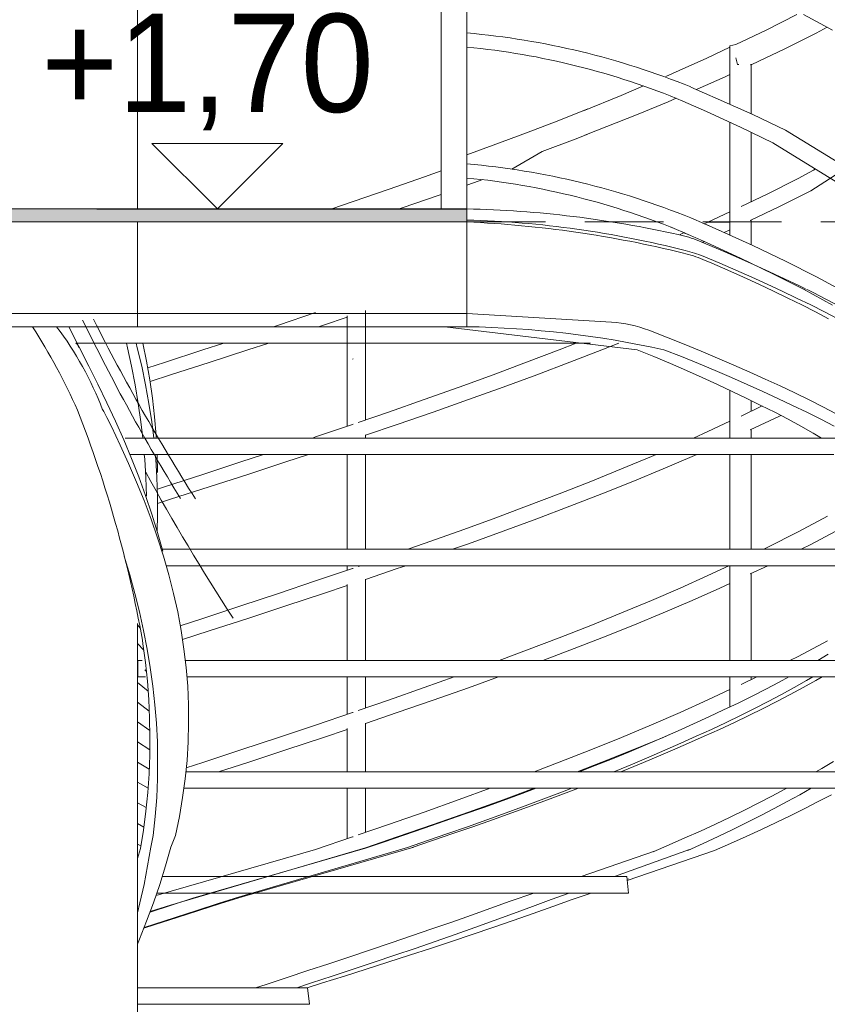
# Model space of a CAD drawing. Header units: millimetres. Extents: x 16408 to 141596, y -21057 to 26364.
# Tile 52 of 144: x 30514 to 31747, y 481 to 1985. Entities that reach past the tile are written whole.
import ezdxf

# ---------------------------------------------------------------- set-up
doc = ezdxf.new("R2010")
doc.units = ezdxf.units.MM
doc.header["$MEASUREMENT"] = 0
doc.linetypes.add('Przerywana gęsta', pattern=[180, 120, -60])
doc.linetypes.add('Wipeout_Contour', pattern=[1000, 0, -1000])
doc.layers.add('0_Nr_pióra__1', color=7, linetype='Continuous', lineweight=13)
doc.layers.add('0_Nr_pióra__103', color=7, linetype='Continuous', lineweight=5)
doc.layers.add('inw_ściany zewnętrzne_Nr_pióra__61', color=7, linetype='Continuous', lineweight=13, true_color=0x6a6a6a)
doc.styles.add('STYL_AUTOMATYCZNY_2', font='txt')

# ---------------------------------------------------------------- blocks, each defined once
blk = doc.blocks.new('Wymiary_37_4', base_point=(30815.5, 1696.4))
at = {"layer": '0_Nr_pióra__1', "color": 7, "linetype": 'Continuous', "lineweight": 13}
for p, q in [((30815.5, 1696.4), (30715.5, 1796.4)), ((30715.5, 1796.4), (30915.5, 1796.4)), ((30915.5, 1796.4), (30815.5, 1696.4))]:
    blk.add_line(p, q, dxfattribs=at)
at = {"layer": '0_Nr_pióra__1', "color": 7, "lineweight": 13, "insert": (30546.6, 1816.4), "char_height": 150, "attachment_point": 7, "style": 'STYL_AUTOMATYCZNY_2'}
blk.add_mtext('\\A1;{\\pql;\\fCentury Gothic|b0|i0|c238|p34;+1,70}', dxfattribs=at)

msp = doc.modelspace()

# ---------------------------------------------------------------- hatches: boundary and pattern name
at = {"layer": '0_Nr_pióra__1', "linetype": 'Continuous', "lineweight": 0, "true_color": 0x000000}
msp.add_hatch(color=18, dxfattribs=at).paths.add_polyline_path([(31196.4, 1676.4), (31196.4, 1695.6), (30066.1, 1696.4), (30066.1, 1676.4)])

# ---------------------------------------------------------------- linework, layer by layer
at = {"layer": '0_Nr_pióra__1', "color": 7, "linetype": 'Continuous', "lineweight": 13, "flags": 128}
msp.add_lwpolyline([(31196.4, 1676.4), (31196.4, 1695.6), (30066.1, 1696.4), (30066.1, 1676.4)], close=True, dxfattribs=at)
at = {"layer": '0_Nr_pióra__103', "color": 7, "linetype": 'Continuous', "lineweight": 5}
for p, q in [((30693.5, 1696.4), (30693.5, 3940.6)), ((31196.4, 1695.6), (31196.4, 2767.9)), ((31653.1, 1969.5), (31700.2, 1993.4)), ((31754.5, 1969.5), (31710.4, 1993.5)), ((31729.3, 1964.9), (31746.3, 1974)), ((31607, 1947.5), (31653.1, 1969.5)), ((31681.6, 1941), (31729.3, 1964.9)), ((31562.5, 1926.8), (31597.8, 1943.3)), ((31597.8, 1945.3), (31607.1, 1947.5)), ((31597.8, 1856.1), (31597.8, 1945.3)), ((31631.1, 1917), (31681.6, 1941)), ((31520.6, 1907.7), (31562.5, 1926.8)), ((31606.9, 1927.2), (31609.2, 1917)), ((31609.2, 1917), (31611.4, 1917)), ((31629.1, 1917), (31631.1, 1917)), ((31629.5, 1916.4), (31630.6, 1917)), ((31630.1, 1841.4), (31630.1, 1916.7)), ((31499.9, 1898.7), (31520.6, 1907.7)), ((31547.9, 1879.1), (31590.4, 1898.2)), ((31590.4, 1898.2), (31597.8, 1901.6)), ((31431.8, 1869.7), (31466, 1884.1)), ((31580.1, 1864.2), (31538, 1882.5)), ((31374.1, 1846.3), (31431.8, 1869.7)), ((31503.6, 1860.1), (31515.7, 1865.3)), ((31546.8, 1878.7), (31547.9, 1879.1)), ((31457.8, 1841.1), (31503.6, 1860.1)), ((31562, 1845.2), (31526.2, 1861)), ((31632.6, 1840.3), (31580.1, 1864.2)), ((31336.9, 1831.6), (31381, 1849)), ((31376.3, 1808.8), (31457.8, 1841.1)), ((31614, 1821.3), (31562, 1845.2)), ((31682.5, 1816.4), (31632.6, 1840.3)), ((31287.5, 1812.6), (31336.9, 1831.6)), ((31663.5, 1797.4), (31614, 1821.3)), ((31236.7, 1793.6), (31287.5, 1812.6)), ((31361.4, 1803), (31381, 1810.6)), ((31816, 1734.6), (31682.5, 1816.4)), ((31196.4, 1778.8), (31236.7, 1793.6)), ((31311.1, 1784), (31361.4, 1803)), ((31264.8, 1757), (31311.1, 1784)), ((31131.7, 1745.5), (31157, 1754.6)), ((31702, 1742.9), (31725.3, 1755.4)), ((31725.3, 1755.4), (31728.1, 1757.2)), ((31196.4, 1732.4), (31206.6, 1736)), ((31206.6, 1736), (31220.5, 1741)), ((30466, 1696.4), (30583.2, 1696.4)), ((30583.2, 1696.4), (30700, 1696.4)), ((30700, 1696.4), (30815.5, 1696.4)), ((30815.5, 1696.4), (30928.9, 1696.4)), ((31196.4, 1695.6), (31196.4, 1516.4)), ((30466, 1676.4), (30583.2, 1676.4)), ((30583.2, 1676.4), (30700, 1676.4)), ((30700, 1676.4), (30815.5, 1676.4)), ((30815.5, 1676.4), (30928.9, 1676.4)), ((31039.3, 1676.4), (31196.4, 1676.4)), ((31594.8, 1602.7), (31570.4, 1613.3)), ((31707.7, 1549.6), (31686.4, 1560.2)), ((31721.3, 1549.6), (31699.7, 1560.2)), ((31728.4, 1538.9), (31707.7, 1549.6)), ((31742.2, 1538.9), (31721.3, 1549.6)), ((31765.6, 1547.2), (31745.5, 1557.9)), ((30066.1, 1536.4), (31196.4, 1536.4)), ((30908.6, 1519), (30965.4, 1538)), ((31041.7, 1516.4), (31041.7, 1541)), ((31417.2, 1523.3), (31196.4, 1536.4)), ((31748.4, 1528.3), (31728.4, 1538.9)), ((31762.4, 1528.3), (31742.2, 1538.9)), ((30901, 1516.4), (30908.6, 1519)), ((30977.4, 1518.9), (31013.5, 1531)), ((31013.5, 1516.4), (31013.5, 1532.8)), ((30066.1, 1516.4), (31196.4, 1516.4)), ((30619.1, 1456.3), (30588.5, 1516.4)), ((30588.5, 1516.4), (30988.1, 1516.4)), ((30969.9, 1516.4), (30977.4, 1518.9)), ((31013.5, 1464.3), (31013.5, 1516.4)), ((31041.7, 1474), (31041.7, 1516.4)), ((31456.3, 1481.3), (31162.9, 1516.4)), ((31501.3, 1500.3), (31474.3, 1510.9)), ((30601.2, 1489.8), (30599.5, 1491.4)), ((30985.4, 1491.4), (30599.5, 1491.4)), ((30604.3, 1484.2), (30601.2, 1489.8)), ((30678.3, 1484.2), (30676.5, 1491.4)), ((30693.2, 1484.2), (30691.3, 1491.4)), ((30707.3, 1463.7), (30701.8, 1491.4)), ((30793.1, 1480.9), (30825.2, 1491.4)), ((30861.7, 1480.9), (30894, 1491.4)), ((31385, 1491.4), (30985.4, 1491.4)), ((31013.5, 1364.3), (31013.5, 1491.4)), ((31041.7, 1374), (31041.7, 1491.4)), ((31337.3, 1481.2), (31363.4, 1491.4)), ((31402.5, 1481.1), (31428.2, 1491.4)), ((31527.8, 1489.6), (31501.3, 1500.3)), ((31553.8, 1479), (31527.8, 1489.6)), ((30684.5, 1455.9), (30678.3, 1484.2)), ((30699.9, 1455.9), (30693.2, 1484.2)), ((30734.6, 1461.9), (30793.1, 1480.9)), ((30802.9, 1461.8), (30861.7, 1480.9)), ((31287.5, 1462.1), (31337.3, 1481.2)), ((31353.6, 1462.1), (31402.5, 1481.1)), ((31481.9, 1470.7), (31456.3, 1481.3)), ((31523.7, 1470.7), (31497.1, 1481.3)), ((31579.1, 1468.4), (31553.8, 1479)), ((30712.2, 1435.4), (30707.3, 1463.7)), ((30709.1, 1453.6), (30734.6, 1461.9)), ((30743.7, 1442.8), (30802.9, 1461.8)), ((31021.5, 1467), (31022.5, 1467.3)), ((31236.5, 1443.1), (31287.5, 1462.1)), ((31303.3, 1443.1), (31353.6, 1462.1)), ((31506.9, 1460.1), (31481.9, 1470.7)), ((31531.4, 1449.4), (31506.9, 1460.1)), ((31549.7, 1460.1), (31523.7, 1470.7)), ((31575.2, 1449.4), (31549.7, 1460.1)), ((31603.9, 1457.8), (31579.1, 1468.4)), ((30633.2, 1428.5), (30619.1, 1456.3)), ((30690, 1427.5), (30684.5, 1455.9)), ((30705.8, 1427.5), (30699.9, 1455.9)), ((31555.4, 1438.8), (31531.4, 1449.4)), ((31600.1, 1438.8), (31575.2, 1449.4)), ((31628.1, 1447.1), (31603.9, 1457.8)), ((31651.7, 1436.5), (31628.1, 1447.1)), ((30716.3, 1407.1), (30712.2, 1435.4)), ((30712.6, 1432.9), (30743.7, 1442.8)), ((31184.3, 1424.1), (31236.5, 1443.1)), ((31251.7, 1424), (31303.3, 1443.1)), ((31578.7, 1428.2), (31555.4, 1438.8)), ((31624.4, 1428.2), (31600.1, 1438.8)), ((31674.6, 1425.9), (31651.7, 1436.5)), ((30646.9, 1400.2), (30633.2, 1428.5)), ((30694.7, 1399.2), (30690, 1427.5)), ((30710.9, 1399.2), (30705.8, 1427.5)), ((31131, 1405.1), (31184.3, 1424.1)), ((31198.9, 1405), (31251.7, 1424)), ((31601.5, 1417.6), (31578.7, 1428.2)), ((31597.8, 1346.4), (31597.8, 1419.3)), ((31623.7, 1406.9), (31601.5, 1417.6)), ((31648, 1417.6), (31624.4, 1428.2)), ((31671.1, 1406.9), (31648, 1417.6)), ((31696.9, 1415.3), (31674.6, 1425.9)), ((31718.6, 1404.6), (31696.9, 1415.3)), ((30660, 1371.9), (30646.9, 1400.2)), ((30698.8, 1370.9), (30694.7, 1399.2)), ((30715.2, 1370.9), (30710.9, 1399.2)), ((30719.5, 1378.7), (30716.3, 1407.1)), ((31076.7, 1386), (31131, 1405.1)), ((31145, 1386), (31198.9, 1405)), ((31645.3, 1396.3), (31623.7, 1406.9)), ((31630.1, 1387.3), (31630.1, 1403.8)), ((31693.5, 1396.3), (31671.1, 1406.9)), ((31739.6, 1394), (31718.6, 1404.6)), ((31030.5, 1370.1), (31076.7, 1386)), ((31090.1, 1367), (31145, 1386)), ((31614.8, 1380), (31647.1, 1395.4)), ((31666.3, 1385.7), (31645.3, 1396.3)), ((31686.6, 1375.1), (31666.3, 1385.7)), ((31715.3, 1385.7), (31693.5, 1396.3)), ((31736.4, 1375.1), (31715.3, 1385.7)), ((31759.9, 1383.4), (31739.6, 1394)), ((30653.6, 1364), (30646.7, 1377.7)), ((30672.5, 1343.5), (30660, 1371.9)), ((30701.6, 1346.4), (30698.8, 1370.9)), ((30718.2, 1346.4), (30715.2, 1370.9)), ((30721.9, 1350.4), (30719.5, 1378.7)), ((31564, 1356.3), (31597.8, 1372.1)), ((31628.9, 1358.7), (31673.6, 1380)), ((31673.6, 1380), (31675.4, 1380.9)), ((31706.3, 1364.4), (31686.6, 1375.1)), ((31756.8, 1364.4), (31736.4, 1375.1)), ((30667.1, 1335.7), (30653.6, 1364)), ((30965.4, 1348), (31021.5, 1367)), ((31021.5, 1367), (31022.5, 1367.3)), ((31041.7, 1350.5), (31090.1, 1367)), ((31542.2, 1346.4), (31564, 1356.3)), ((31630.1, 1346.4), (31630.1, 1359.2)), ((31725, 1354), (31706.3, 1364.4)), ((31737.8, 1346.4), (31725, 1354)), ((30684.3, 1315.2), (30672.5, 1343.5)), ((30674.5, 1346.4), (31200.8, 1346.4)), ((30722.1, 1346.4), (30721.9, 1350.4)), ((30960.8, 1346.4), (30965.4, 1348)), ((31041.7, 1346.4), (31041.7, 1351)), ((31200.8, 1346.4), (31758, 1346.4)), ((30680, 1307.4), (30667.1, 1335.7)), ((31199, 1321.4), (30681.7, 1321.4)), ((30695.5, 1286.9), (30684.3, 1315.2)), ((30704.5, 1314.2), (30703.9, 1321.4)), ((30706.2, 1285.9), (30704.5, 1314.2)), ((30721.3, 1314.2), (30720.6, 1321.4)), ((30723.1, 1285.9), (30721.3, 1314.2)), ((30724.2, 1293.7), (30723.5, 1321.4)), ((30793.1, 1290.9), (30851.1, 1309.9)), ((30851.1, 1309.9), (30885.9, 1321.4)), ((30861.7, 1290.9), (30919.9, 1309.9)), ((30919.9, 1309.9), (30954.7, 1321.4)), ((31013.5, 1176.4), (31013.5, 1321.4)), ((31041.7, 1176.4), (31041.7, 1321.4)), ((31756.3, 1321.4), (31199, 1321.4)), ((31432.6, 1299.2), (31478, 1318.2)), ((31478, 1318.2), (31485.4, 1321.4)), ((31495.8, 1299.2), (31540, 1318.2)), ((31540, 1318.2), (31547.3, 1321.4)), ((31597.8, 1176.4), (31597.8, 1321.4)), ((31630.1, 1176.4), (31630.1, 1321.4)), ((30692.2, 1279), (30680, 1307.4)), ((31385.6, 1280.2), (31432.6, 1299.2)), ((31449.9, 1280.1), (31495.8, 1299.2)), ((30703.7, 1250.7), (30692.2, 1279)), ((30705.8, 1258.5), (30695.5, 1286.9)), ((30707.2, 1257.5), (30706.2, 1285.9)), ((30724.1, 1257.5), (30723.1, 1285.9)), ((30734.6, 1271.9), (30793.1, 1290.9)), ((30802.9, 1271.8), (30861.7, 1290.9)), ((31337.3, 1261.2), (31385.6, 1280.2)), ((31402.5, 1261.1), (31449.9, 1280.1)), ((30724.1, 1268.5), (30734.6, 1271.9)), ((30743.7, 1252.8), (30802.9, 1271.8)), ((30714.3, 1222.4), (30703.7, 1250.7)), ((30715.4, 1230.2), (30705.8, 1258.5)), ((30724.2, 1229.2), (30724.1, 1257.5)), ((30724.1, 1246.6), (30743.7, 1252.8)), ((31287.5, 1242.1), (31337.3, 1261.2)), ((31353.6, 1242.1), (31402.5, 1261.1)), ((31236.5, 1223.1), (31287.5, 1242.1)), ((31303.3, 1223.1), (31353.6, 1242.1)), ((30724.2, 1194), (30714.3, 1222.4)), ((30724.2, 1201.9), (30715.4, 1230.2)), ((30723.5, 1204.1), (30724.2, 1229.2)), ((31184.3, 1204.1), (31236.5, 1223.1)), ((31251.7, 1204), (31303.3, 1223.1)), ((31702, 1202.9), (31746.7, 1226.8)), ((31131, 1185.1), (31184.3, 1204.1)), ((31198.9, 1185), (31251.7, 1204)), ((31721.4, 1183.9), (31766.4, 1207.8)), ((30732.1, 1173.5), (30724.2, 1201.9)), ((30733.2, 1165.7), (30724.2, 1194)), ((31654.7, 1179), (31702, 1202.9)), ((30731.3, 1176.4), (31321.8, 1176.4)), ((31106.4, 1176.4), (31131, 1185.1)), ((31174.6, 1176.4), (31198.9, 1185)), ((31321.8, 1176.4), (31962.7, 1176.4)), ((31649.4, 1176.4), (31654.7, 1179)), ((31706.5, 1176.4), (31721.4, 1183.9)), ((30681.8, 1137.4), (30673.3, 1165.7)), ((30741.4, 1137.4), (30733.2, 1165.7)), ((31321.2, 1151.4), (30737.8, 1151.4)), ((30965.4, 1128), (31021.5, 1147)), ((31013.5, 1144.3), (31013.5, 1151.4)), ((31021.5, 1147), (31022.5, 1147.3)), ((31030.5, 1150.1), (31034.3, 1151.4)), ((31041.7, 1130.5), (31090.1, 1147)), ((31090.1, 1147), (31102.9, 1151.4)), ((31962.1, 1151.4), (31321.2, 1151.4)), ((31564, 1136.3), (31596.4, 1151.4)), ((31597.8, 1006.4), (31597.8, 1151.4)), ((31628.9, 1138.7), (31655.7, 1151.4)), ((30689.6, 1109), (30681.8, 1137.4)), ((30748.6, 1109), (30741.4, 1137.4)), ((30908.6, 1109), (30965.4, 1128)), ((31041.7, 1006.4), (31041.7, 1131)), ((31521.8, 1117.3), (31564, 1136.3)), ((31630.1, 1006.4), (31630.1, 1139.2)), ((30977.4, 1108.9), (31013.5, 1121)), ((31013.5, 1006.4), (31013.5, 1122.8)), ((31478, 1098.2), (31521.8, 1117.3)), ((31540, 1098.2), (31582.6, 1117.2)), ((31582.6, 1117.2), (31597.8, 1124.3)), ((30696.6, 1080.7), (30689.6, 1109)), ((30754.9, 1080.7), (30748.6, 1109)), ((30851.1, 1089.9), (30908.6, 1109)), ((30919.9, 1089.9), (30977.4, 1108.9)), ((31432.6, 1079.2), (31478, 1098.2)), ((31495.8, 1079.2), (31540, 1098.2)), ((30793.1, 1070.9), (30851.1, 1089.9)), ((30861.7, 1070.9), (30919.9, 1089.9)), ((30702.9, 1052.4), (30696.6, 1080.7)), ((30760.2, 1052.4), (30754.9, 1080.7)), ((30758.8, 1059.7), (30793.1, 1070.9)), ((30802.9, 1051.8), (30861.7, 1070.9)), ((31385.6, 1060.2), (31432.6, 1079.2)), ((31449.9, 1060.1), (31495.8, 1079.2)), ((30693.5, -3.6), (30693.5, 1063)), ((30693.5, 1061.2), (30697.6, 1056.2)), ((31337.3, 1041.2), (31385.6, 1060.2)), ((31402.5, 1041.1), (31449.9, 1060.1)), ((30708.4, 1024), (30702.9, 1052.4)), ((30764.5, 1024), (30760.2, 1052.4)), ((30762.2, 1038.8), (30802.9, 1051.8)), ((31287.5, 1022.1), (31337.3, 1041.2)), ((31353.6, 1022.1), (31402.5, 1041.1)), ((30693.5, 1032.4), (30703.2, 1022.2)), ((30701.9, 1031.9), (30701.1, 1037.5)), ((30705.6, 1003.5), (30701.9, 1031.9)), ((30713.1, 995.7), (30708.4, 1024)), ((30767.8, 995.7), (30764.5, 1024)), ((31702, 1012.9), (31746.7, 1036.8)), ((31245.5, 1006.4), (31287.5, 1022.1)), ((31312.2, 1006.4), (31353.6, 1022.1)), ((31689.3, 1006.4), (31702, 1012.9)), ((31731.9, 1006.4), (31747.9, 1016)), ((30693.5, 1006.4), (30693.8, 1006.4)), ((30693.8, 1006.4), (30700.4, 1006.4)), ((30694.1, 981.4), (30693.8, 1006.4)), ((30708.6, 975.2), (30705.6, 1003.5)), ((30717.1, 967.4), (30713.1, 995.7)), ((30766.5, 1006.4), (31334.2, 1006.4)), ((30770.1, 967.4), (30767.8, 995.7)), ((31334.2, 1006.4), (31974.8, 1006.4)), ((30693.5, 981.4), (30694.1, 981.4)), ((30705.9, 981.4), (30694.1, 981.4)), ((30704.8, 992.5), (30707, 990.5)), ((31334.8, 981.4), (30769, 981.4)), ((31013.5, 924.3), (31013.5, 981.4)), ((31041.7, 934), (31041.7, 981.4)), ((31131, 965.1), (31176.9, 981.4)), ((31198.9, 965), (31244.5, 981.4)), ((31975.5, 981.4), (31334.8, 981.4)), ((31597.8, 935.6), (31597.8, 981.4)), ((31614.8, 970), (31638.9, 981.4)), ((31630.1, 977.3), (31630.1, 981.4)), ((31672.9, 973.5), (31687.7, 981.4)), ((31714.9, 975.8), (31724.6, 981.4)), ((31729, 975.8), (31738.7, 981.4)), ((30693.5, 973.1), (30709.7, 959.7)), ((30710.7, 946.9), (30708.6, 975.2)), ((30720.1, 939), (30717.1, 967.4)), ((30771.4, 939), (30770.1, 967.4)), ((31076.7, 946), (31131, 965.1)), ((31145, 946), (31198.9, 965)), ((31631.7, 952.2), (31652.6, 962.9)), ((31652.6, 962.9), (31672.9, 973.5)), ((31676.4, 954.6), (31696, 965.2)), ((31690, 954.6), (31709.8, 965.2)), ((31696, 965.2), (31714.9, 975.8)), ((31709.8, 965.2), (31729, 975.8)), ((31564, 946.3), (31597.8, 962.1)), ((31610.3, 941.6), (31631.7, 952.2)), ((31656.2, 943.9), (31676.4, 954.6)), ((31669.6, 943.9), (31690, 954.6)), ((30693.5, 943.1), (30711.5, 929.4)), ((30712, 918.5), (30710.7, 946.9)), ((30722.4, 910.7), (30720.1, 939)), ((30771.6, 910.7), (30771.4, 939)), ((31030.5, 930.1), (31076.7, 946)), ((31090.1, 927), (31145, 946)), ((31521.8, 927.3), (31564, 946.3)), ((31588.2, 931), (31610.3, 941.6)), ((31614.1, 922.7), (31635.5, 933.3)), ((31626.9, 922.7), (31648.6, 933.3)), ((31635.5, 933.3), (31656.2, 943.9)), ((31648.6, 933.3), (31669.6, 943.9)), ((30712.5, 890.2), (30712, 918.5)), ((30965.4, 908), (31021.5, 927)), ((31021.5, 927), (31022.5, 927.3)), ((31041.7, 910.5), (31090.1, 927)), ((31478, 908.2), (31521.8, 927.3)), ((31542.4, 909.7), (31565.6, 920.4)), ((31565.6, 920.4), (31588.2, 931)), ((31592.1, 912.1), (31614.1, 922.7)), ((31604.7, 912.1), (31626.9, 922.7)), ((30693.5, 912.7), (30712.3, 899.6)), ((30723.8, 882.4), (30722.4, 910.7)), ((30770.9, 882.4), (30771.6, 910.7)), ((30908.6, 889), (30965.4, 908)), ((31013.5, 836.4), (31013.5, 902.8)), ((31041.7, 836.4), (31041.7, 911)), ((31432.6, 889.2), (31478, 908.2)), ((31518.7, 899.1), (31542.4, 909.7)), ((31569.6, 901.4), (31592.1, 912.1)), ((31581.9, 901.4), (31604.7, 912.1)), ((30712.2, 861.9), (30712.5, 890.2)), ((30851.1, 869.9), (30908.6, 889)), ((30919.9, 869.9), (30977.4, 888.9)), ((30977.4, 888.9), (31013.5, 901)), ((31385.6, 870.2), (31432.6, 889.2)), ((31449.9, 870.1), (31495.8, 889.2)), ((31469.7, 877.9), (31494.4, 888.5)), ((31494.4, 888.5), (31518.7, 899.1)), ((31495.8, 889.2), (31508.1, 894.5)), ((31522.9, 880.2), (31546.5, 890.8)), ((31534.7, 880.2), (31558.6, 890.8)), ((31546.5, 890.8), (31569.6, 901.4)), ((31558.6, 890.8), (31581.9, 901.4)), ((30693.5, 882.2), (30712.3, 870)), ((30724.3, 854), (30723.8, 882.4)), ((30769.1, 854), (30770.9, 882.4)), ((31444.4, 867.2), (31469.7, 877.9)), ((31498.7, 869.6), (31522.9, 880.2)), ((31510.3, 869.6), (31534.7, 880.2)), ((30711.1, 833.5), (30712.2, 861.9)), ((30793.1, 850.9), (30851.1, 869.9)), ((30861.7, 850.9), (30919.9, 869.9)), ((31337.3, 851.2), (31385.6, 870.2)), ((31402.5, 851.1), (31449.9, 870.1)), ((31418.6, 856.6), (31444.4, 867.2)), ((31448.9, 848.3), (31474, 858.9)), ((31459.8, 848.3), (31485.3, 858.9)), ((31474, 858.9), (31498.7, 869.6)), ((31485.3, 858.9), (31510.3, 869.6)), ((30693.5, 851.5), (30711.4, 840.6)), ((30724, 825.7), (30724.3, 854)), ((30766.3, 825.7), (30769.1, 854)), ((30768, 842.7), (30793.1, 850.9)), ((30817.1, 836.4), (30861.7, 850.9)), ((31298.8, 836.4), (31337.3, 851.2)), ((31364.7, 836.4), (31402.5, 851.1)), ((31367.8, 836.4), (31392.4, 846)), ((31392.4, 846), (31418.6, 856.6)), ((31423.2, 837.7), (31448.9, 848.3)), ((31433.8, 837.7), (31459.8, 848.3)), ((31738.2, 841.8), (31755.8, 852.4)), ((30709.2, 805.2), (30711.1, 833.5)), ((30767.3, 836.4), (31236.2, 836.4)), ((31236.2, 836.4), (31792.8, 836.4)), ((31420, 836.4), (31423.2, 837.7)), ((31430.7, 836.4), (31433.8, 837.7)), ((31729.1, 836.4), (31738.2, 841.8)), ((30693.5, 820.6), (30709.6, 811.4)), ((30722.8, 797.4), (30724, 825.7)), ((30762.4, 797.4), (30766.3, 825.7)), ((30706.4, 776.3), (30709.2, 805.2)), ((30720.7, 768.4), (30722.8, 797.4)), ((30757.5, 768.4), (30762.4, 797.4)), ((31238, 811.4), (30764.3, 811.4)), ((31013.5, 734.3), (31013.5, 811.4)), ((31041.7, 744), (31041.7, 811.4)), ((31184.3, 794.1), (31231.9, 811.4)), ((31794.6, 811.4), (31238, 811.4)), ((31251.5, 792.9), (31280.5, 803.5)), ((31251.7, 794), (31298.8, 811.4)), ((31280.5, 803.5), (31301.9, 811.4)), ((31314, 795.2), (31342.1, 805.8)), ((31323.4, 795.2), (31351.8, 805.8)), ((31342.1, 805.8), (31356.7, 811.4)), ((31351.8, 805.8), (31366.6, 811.4)), ((31641.1, 788.6), (31661.8, 799.3)), ((31661.8, 799.3), (31681.8, 809.9)), ((31681.8, 809.9), (31684.7, 811.4)), ((31685.4, 791), (31704.8, 801.6)), ((31704.8, 801.6), (31722.1, 811.4)), ((31732.8, 791), (31753, 801.6)), ((30693.5, 789.2), (30706.9, 781.8)), ((31131, 775.1), (31184.3, 794.1)), ((31192.1, 771.6), (31222, 782.2)), ((31198.9, 775), (31251.7, 794)), ((31222, 782.2), (31251.5, 792.9)), ((31256.4, 773.9), (31285.4, 784.6)), ((31265.1, 773.9), (31294.5, 784.6)), ((31285.4, 784.6), (31314, 795.2)), ((31294.5, 784.6), (31323.4, 795.2)), ((31619.9, 778), (31641.1, 788.6)), ((31665.5, 780.4), (31685.4, 791)), ((31712, 780.4), (31732.8, 791)), ((30702.5, 747.5), (30706.4, 776.3)), ((30717.5, 739.5), (30720.7, 768.4)), ((30751.3, 739.5), (30757.5, 768.4)), ((31076.7, 756), (31131, 775.1)), ((31145, 756), (31198.9, 775)), ((31161.9, 761), (31192.1, 771.6)), ((31227, 763.3), (31256.4, 773.9)), ((31235.4, 763.3), (31265.1, 773.9)), ((31575.7, 756.8), (31598.1, 767.4)), ((31598.1, 767.4), (31619.9, 778)), ((31623.8, 759.1), (31645, 769.7)), ((31645, 769.7), (31665.5, 780.4)), ((31668.6, 759.1), (31690.6, 769.7)), ((31690.6, 769.7), (31712, 780.4)), ((30693.5, 757.4), (30703.1, 752.2)), ((31030.5, 740.1), (31076.7, 756)), ((31090.1, 737), (31145, 756)), ((31131.3, 750.4), (31161.9, 761)), ((31167, 742.1), (31197.2, 752.7)), ((31174.7, 742.1), (31205.2, 752.7)), ((31197.2, 752.7), (31227, 763.3)), ((31205.2, 752.7), (31235.4, 763.3)), ((31552.7, 746.1), (31575.7, 756.8)), ((31602.1, 748.5), (31623.8, 759.1)), ((31645.9, 748.5), (31668.6, 759.1)), ((30698.1, 719.2), (30702.5, 747.5)), ((30713.7, 721.2), (30717.5, 739.5)), ((30744.3, 721.2), (30751.3, 739.5)), ((30965.4, 718), (31021.5, 737)), ((31021.5, 737), (31022.5, 737.3)), ((31041.7, 720.5), (31090.1, 737)), ((31069, 729.1), (31100.3, 739.7)), ((31100.3, 739.7), (31131.3, 750.4)), ((31136.4, 731.4), (31167, 742.1)), ((31143.8, 731.4), (31174.7, 742.1)), ((31529.2, 735.5), (31552.7, 746.1)), ((31556.9, 727.2), (31579.8, 737.9)), ((31579.8, 737.9), (31602.1, 748.5)), ((31598.9, 727.2), (31622.7, 737.9)), ((31622.7, 737.9), (31645.9, 748.5)), ((30693.5, 726), (30698.7, 723.3)), ((31041.7, 719.9), (31069, 729.1)), ((31105.5, 720.8), (31136.4, 731.4)), ((31112.6, 720.8), (31143.8, 731.4)), ((31480.6, 714.3), (31505.2, 724.9)), ((31505.2, 724.9), (31529.2, 735.5)), ((31533.5, 716.6), (31556.9, 727.2)), ((31574.5, 716.6), (31598.9, 727.2)), ((30693.5, 703.9), (30698.1, 719.2)), ((30709, 692.8), (30713.7, 721.2)), ((30721.8, 647.8), (30965.4, 718)), ((30736.4, 692.8), (30744.3, 721.2)), ((30743.7, 632.8), (31041.7, 720.5)), ((30778.2, 643.5), (31041.7, 719.9)), ((30849.3, 645.8), (31105.5, 720.8)), ((30853.4, 645.8), (31115.2, 721.7)), ((31370.7, 676.4), (31482.7, 715.2)), ((31421.8, 676.4), (31536, 717.7)), ((31441.1, 670.4), (31574.5, 716.6)), ((30693.5, 704.4), (30693.6, 704.3)), ((30703.5, 664.5), (30709, 692.8)), ((30727.6, 664.5), (30736.4, 692.8)), ((30697.3, 636.2), (30703.5, 664.5)), ((30717.9, 636.2), (30727.6, 664.5)), ((30731.3, 676.4), (31040.9, 676.4)), ((31040.9, 676.4), (31440.4, 676.4)), ((31440.4, 676.4), (31443.2, 651.4)), ((31440.9, 672.4), (31443, 673.2)), ((31043.6, 651.4), (30723.1, 651.4)), ((31443.2, 651.4), (31043.6, 651.4)), ((31262.5, 639), (31298.4, 651.4)), ((31324.8, 641.3), (31352.7, 651.4)), ((31357, 641.3), (31386.2, 651.4)), ((30693.5, 621), (30697.3, 636.2)), ((30707.5, 608.4), (30717.9, 636.2)), ((30712.7, 622.4), (30745.3, 632.9)), ((30712.9, 623), (30743.7, 632.8)), ((30745.3, 632.9), (30778.2, 643.5)), ((30784, 624.6), (30816.7, 635.2)), ((30787.3, 624.6), (30820.4, 635.2)), ((30816.7, 635.2), (30849.3, 645.8)), ((30820.4, 635.2), (30853.4, 645.8)), ((31233.1, 628.4), (31262.5, 639)), ((31296.4, 630.7), (31324.8, 641.3)), ((31327.4, 630.7), (31357, 641.3)), ((30751.1, 613.9), (30784, 624.6)), ((30754.1, 613.9), (30787.3, 624.6)), ((31173.3, 607.1), (31203.4, 617.8)), ((31203.4, 617.8), (31233.1, 628.4)), ((31238.2, 609.4), (31267.5, 620.1)), ((31266.9, 609.4), (31297.4, 620.1)), ((31267.5, 620.1), (31296.4, 630.7)), ((31297.4, 620.1), (31327.4, 630.7)), ((30696.6, 580.7), (30707.5, 608.4)), ((30703.3, 597.8), (30720.7, 603.3)), ((30703.7, 598.7), (30718.1, 603.3)), ((30718.1, 603.3), (30751.1, 613.9)), ((30720.7, 603.3), (30754.1, 613.9)), ((31142.8, 596.5), (31173.3, 607.1)), ((31208.5, 598.8), (31238.2, 609.4)), ((31235.9, 598.8), (31266.9, 609.4)), ((31111.9, 585.9), (31142.8, 596.5)), ((31148, 577.6), (31178.5, 588.2)), ((31172.9, 577.6), (31204.6, 588.2)), ((31178.5, 588.2), (31208.5, 598.8)), ((31204.6, 588.2), (31235.9, 598.8)), ((30693.5, 573.4), (30696.6, 580.7)), ((31049.3, 564.6), (31080.8, 575.3)), ((31080.8, 575.3), (31111.9, 585.9)), ((31117.2, 566.9), (31148, 577.6)), ((31140.9, 566.9), (31172.9, 577.6)), ((31017.5, 554), (31049.3, 564.6)), ((31086.1, 556.3), (31117.2, 566.9)), ((31108.5, 556.3), (31140.9, 566.9)), ((30953.4, 532.9), (30985.4, 543.4)), ((30985.4, 543.4), (31017.5, 554)), ((31022.9, 535.1), (31054.7, 545.7)), ((31042.7, 535.1), (31075.7, 545.7)), ((31054.7, 545.7), (31086.1, 556.3)), ((31075.7, 545.7), (31108.5, 556.3)), ((30921.9, 522.4), (30953.4, 532.9)), ((30990.9, 524.4), (31022.9, 535.1)), ((31009.3, 524.4), (31042.7, 535.1)), ((30873.6, 506.4), (30889.8, 511.8)), ((30889.8, 511.8), (30921.9, 522.4)), ((30936.5, 506.4), (30959, 514)), ((30952.6, 506.4), (30976.1, 514)), ((30959, 514), (30990.9, 524.4)), ((30976.1, 514), (31009.3, 524.4)), ((30693.5, 506.4), (30767.6, 506.4)), ((30767.6, 506.4), (30953, 506.4)), ((30953, 506.4), (30956.3, 481.4)), ((30770.9, 481.4), (30693.5, 481.4)), ((30956.3, 481.4), (30770.9, 481.4))]:
    msp.add_line(p, q, dxfattribs=at)
for centre, radius, start, end in [((31093.7, 790.1), 1179.4, 67.8673, 85.0034), ((31086.7, 805.2), 1143.6, 67.3992, 84.4947), ((33490.8, 2928), 3203.8, 205.9409, 211.5039), ((33480.1, 2966.4), 3195.9, 206.7541, 212.4142), ((31405.8, 1333.3), 190.3, 68.9295, 86.5871), ((29717.9, 996.3), 967.2, 23.936, 32.5304), ((30153, 1202.9), 521.8, 20.9722, 36.9341), ((31171.8, 1.5), 1515.1, 77.6048, 89.0726), ((28884.8, 714.3), 1844.8, 10.0898, 21.4448), ((30494.6, 1301.9), 170, 26.5048, 31.0916), ((33815.1, 3000.3), 3546.3, 208.7554, 212.9549)]:
    msp.add_arc(centre, radius, start, end, dxfattribs=at)

# ---------------------------------------------------------------- wipeouts: each hides what was drawn before it
at = {"color": 254, "linetype": 'Wipeout_Contour', "lineweight": 0, "ltscale": 94820.262043}
msp.add_wipeout([(31558.3, 1673.7), (31565.3, 1670.6), (31564, 1676.3)], dxfattribs=at)
at = {"color": 254, "linetype": 'Wipeout_Contour', "lineweight": 0, "ltscale": 158363.52638}
msp.add_wipeout([(31627.7, 1642.5), (31630.1, 1641.4), (31630.1, 1679.2), (31628.9, 1678.7), (31627.7, 1682.1)], dxfattribs=at)
at = {"color": 254, "linetype": 'Wipeout_Contour', "lineweight": 0, "ltscale": 126542.915955}
msp.add_wipeout([(31583.7, 1662.6), (31588.9, 1660.2), (31597.8, 1664.3), (31597.8, 1667.5)], dxfattribs=at)
at = {"color": 254, "linetype": 'Wipeout_Contour', "lineweight": 0, "ltscale": 94675.262135}
msp.add_wipeout([(31482.6, 1619.2), (31540, 1638.2), (31526.2, 1638.2)], dxfattribs=at)
at = {"color": 254, "linetype": 'Wipeout_Contour', "lineweight": 0, "ltscale": 125711.642534}
msp.add_wipeout([(31385.6, 1600.2), (31388.2, 1590.2), (31388.2, 1597), (31388.2, 1600.2)], dxfattribs=at)
at = {"color": 254, "linetype": 'Wipeout_Contour', "lineweight": 0, "ltscale": 95232.512952}
msp.add_wipeout([(31710.4, 1573.5), (31725.8, 1573.5), (31678.3, 1597.4)], dxfattribs=at)
at = {"color": 254, "linetype": 'Wipeout_Contour', "lineweight": 0, "ltscale": 92258.490483}
msp.add_wipeout([(30693.5, 1566.6), (30693.5, 1565.6), (30750.4, 1583.8)], dxfattribs=at)
at = {"color": 254, "linetype": 'Wipeout_Contour', "lineweight": 0, "ltscale": 94314.163683}
msp.add_wipeout([(31397.6, 1586.1), (31398.5, 1585.6), (31398.5, 1586.2)], dxfattribs=at)

# ---------------------------------------------------------------- next in the draw order: wipeouts: each hides what was drawn before it
at = {"color": 254, "linetype": 'Wipeout_Contour', "lineweight": 0, "ltscale": 93177.880724}
msp.add_wipeout([(31022.6, 1707.5), (30990.2, 1696.4), (31025.9, 1696.4)], dxfattribs=at)
at = {"color": 254, "linetype": 'Wipeout_Contour', "lineweight": 0, "ltscale": 126730.083507}
msp.add_wipeout([(31673.6, 1700), (31619.8, 1680.1), (31627.7, 1682.1), (31628.9, 1678.7)], dxfattribs=at)
at = {"color": 254, "linetype": 'Wipeout_Contour', "lineweight": 0, "ltscale": 93422.35731}
msp.add_wipeout([(31092.4, 1696.4), (31093.2, 1696.4), (31097.6, 1697.9)], dxfattribs=at)
at = {"color": 254, "linetype": 'Wipeout_Contour', "lineweight": 0, "ltscale": 126536.402959}
msp.add_wipeout([(31581.6, 1663.5), (31583.7, 1662.6), (31597.8, 1667.5), (31597.8, 1671.1)], dxfattribs=at)
at = {"color": 254, "linetype": 'Wipeout_Contour', "lineweight": 0, "ltscale": 94654.313934}
msp.add_wipeout([(31478, 1638.2), (31526.2, 1638.2), (31521.8, 1657.3)], dxfattribs=at)
at = {"color": 254, "linetype": 'Wipeout_Contour', "lineweight": 0, "ltscale": 94283.841478}
msp.add_wipeout([(31388.2, 1601.2), (31385.6, 1600.2), (31388.2, 1600.2)], dxfattribs=at)
at = {"color": 254, "linetype": 'Wipeout_Contour', "lineweight": 0, "ltscale": 95171.877394}
msp.add_wipeout([(31710.4, 1573.5), (31678.3, 1597.4), (31663.5, 1597.4)], dxfattribs=at)
at = {"color": 254, "linetype": 'Wipeout_Contour', "lineweight": 0, "ltscale": 123044.731129}
msp.add_wipeout([(30693.5, 1566.8), (30693.5, 1566.6), (30750.4, 1583.8), (30745.8, 1583.8)], dxfattribs=at)

# ---------------------------------------------------------------- next in the draw order: linework, layer by layer
at = {"layer": '0_Nr_pióra__103', "color": 7, "linetype": 'Continuous', "lineweight": 5}
for p, q in [((30693.5, 1516.4), (30693.5, 1676.4)), ((31664.4, 1570.8), (31641.8, 1581.4))]:
    msp.add_line(p, q, dxfattribs=at)

# ---------------------------------------------------------------- next in the draw order: wipeouts: each hides what was drawn before it
at = {"color": 254, "linetype": 'Wipeout_Contour', "lineweight": 0, "ltscale": 126747.481188}
msp.add_wipeout([(31619.8, 1680.1), (31673.6, 1700), (31659, 1700), (31614.6, 1678.8)], dxfattribs=at)
at = {"color": 254, "linetype": 'Wipeout_Contour', "lineweight": 0, "ltscale": 124542.906622}
msp.add_wipeout([(31081.7, 1696.4), (31092.4, 1696.4), (31097.6, 1697.9), (31086, 1697.9)], dxfattribs=at)
at = {"color": 254, "linetype": 'Wipeout_Contour', "lineweight": 0, "ltscale": 189751.472702}
msp.add_wipeout([(31564, 1676.3), (31565.3, 1670.6), (31580.1, 1664.2), (31581.6, 1663.5), (31597.8, 1671.1), (31597.8, 1676.3)], dxfattribs=at)
at = {"color": 254, "linetype": 'Wipeout_Contour', "lineweight": 0, "ltscale": 126351.291293}
msp.add_wipeout([(31555.5, 1648.1), (31526.2, 1638.2), (31540, 1638.2), (31558.9, 1646.6)], dxfattribs=at)
at = {"color": 254, "linetype": 'Wipeout_Contour', "lineweight": 0, "ltscale": 95257.877471}
msp.add_wipeout([(31725.8, 1573.5), (31729.8, 1592.4), (31682.5, 1616.4)], dxfattribs=at)

# ---------------------------------------------------------------- next in the draw order: wipeouts: each hides what was drawn before it
at = {"color": 254, "linetype": 'Wipeout_Contour', "lineweight": 0, "ltscale": 155500.761094}
msp.add_wipeout([(31086, 1697.9), (31022.6, 1707.5), (31025.9, 1696.4), (31052.5, 1696.4), (31081.7, 1696.4)], dxfattribs=at)
at = {"color": 254, "linetype": 'Wipeout_Contour', "lineweight": 0, "ltscale": 95024.473696}
msp.add_wipeout([(31614.6, 1678.8), (31659, 1700), (31614.8, 1696)], dxfattribs=at)
at = {"color": 254, "linetype": 'Wipeout_Contour', "lineweight": 0, "ltscale": 94893.304134}
msp.add_wipeout([(31597.8, 1692.1), (31564, 1676.3), (31597.8, 1676.3)], dxfattribs=at)
at = {"color": 254, "linetype": 'Wipeout_Contour', "lineweight": 0, "ltscale": 94761.742427}
msp.add_wipeout([(31551.7, 1649.7), (31526.2, 1638.2), (31555.5, 1648.1)], dxfattribs=at)
at = {"color": 254, "linetype": 'Wipeout_Contour', "lineweight": 0, "ltscale": 95207.483885}
msp.add_wipeout([(31725.8, 1573.5), (31682.5, 1616.4), (31678.3, 1597.4)], dxfattribs=at)

# ---------------------------------------------------------------- next in the draw order: linework, layer by layer
at = {"layer": '0_Nr_pióra__103', "color": 7, "linetype": 'Continuous', "lineweight": 5}
for p, q in [((31677.5, 1570.8), (31654.7, 1581.4)), ((31703.3, 1579.1), (31681.2, 1589.7)), ((31724.7, 1568.5), (31703.3, 1579.1)), ((31774.3, 1568.5), (31729.8, 1592.4)), ((31686.4, 1560.2), (31664.4, 1570.8)), ((31699.7, 1560.2), (31677.5, 1570.8)), ((31754.5, 1549.5), (31710.4, 1573.5)), ((31745.5, 1557.9), (31724.7, 1568.5))]:
    msp.add_line(p, q, dxfattribs=at)

# ---------------------------------------------------------------- next in the draw order: wipeouts: each hides what was drawn before it
at = {"color": 254, "linetype": 'Wipeout_Contour', "lineweight": 0, "ltscale": 93326.98611}
msp.add_wipeout([(31022.6, 1707.5), (31086, 1697.9), (31077.6, 1726.5)], dxfattribs=at)
at = {"color": 254, "linetype": 'Wipeout_Contour', "lineweight": 0, "ltscale": 126726.662508}
msp.add_wipeout([(31614.8, 1700), (31614.8, 1696), (31659, 1700), (31654.7, 1719)], dxfattribs=at)
at = {"color": 254, "linetype": 'Wipeout_Contour', "lineweight": 0, "ltscale": 126307.592036}
msp.add_wipeout([(31521.8, 1657.3), (31526.2, 1638.2), (31551.7, 1649.7), (31534.7, 1657.2)], dxfattribs=at)
at = {"color": 254, "linetype": 'Wipeout_Contour', "lineweight": 0, "ltscale": 95091.699024}
msp.add_wipeout([(31663.5, 1597.4), (31678.3, 1597.4), (31628.1, 1621.3)], dxfattribs=at)

# ---------------------------------------------------------------- next in the draw order: linework, layer by layer
at = {"layer": '0_Nr_pióra__103', "color": 7, "linetype": 'Continuous', "lineweight": 5}
for p, q in [((31630.1, 1707.3), (31630.1, 1813.5)), ((30990.2, 1696.4), (31022.6, 1707.5)), ((30928.9, 1696.4), (31039.3, 1696.4))]:
    msp.add_line(p, q, dxfattribs=at)

# ---------------------------------------------------------------- next in the draw order: block references
at = {"color": 7, "linetype": 'Continuous', "lineweight": 13}
msp.add_blockref('Wymiary_37_4', (30815.5, 1696.4), dxfattribs=at)

# ---------------------------------------------------------------- next in the draw order: wipeouts: each hides what was drawn before it
at = {"color": 254, "linetype": 'Wipeout_Contour', "lineweight": 0, "ltscale": 93476.442158}
msp.add_wipeout([(31152.6, 1716.9), (31086, 1697.9), (31097.6, 1697.9)], dxfattribs=at)
at = {"color": 254, "linetype": 'Wipeout_Contour', "lineweight": 0, "ltscale": 95192.225295}
msp.add_wipeout([(31659, 1700), (31673.6, 1700), (31721.4, 1723.9)], dxfattribs=at)
at = {"color": 254, "linetype": 'Wipeout_Contour', "lineweight": 0, "ltscale": 94715.375968}
msp.add_wipeout([(31521.8, 1657.3), (31534.7, 1657.2), (31528.2, 1660.1)], dxfattribs=at)
at = {"color": 254, "linetype": 'Wipeout_Contour', "lineweight": 0, "ltscale": 95029.187856}
msp.add_wipeout([(31663.5, 1597.4), (31628.1, 1621.3), (31614, 1621.3)], dxfattribs=at)

# ---------------------------------------------------------------- next in the draw order: linework, layer by layer
at = {"layer": '0_Nr_pióra__103', "color": 7, "linetype": 'Continuous', "lineweight": 5}
for p, q in [((31607.1, 1602.7), (31582.4, 1613.3)), ((31618.6, 1592.1), (31594.8, 1602.7))]:
    msp.add_line(p, q, dxfattribs=at)

# ---------------------------------------------------------------- next in the draw order: wipeouts: each hides what was drawn before it
at = {"color": 254, "linetype": 'Wipeout_Contour', "lineweight": 0, "ltscale": 93519.156729}
msp.add_wipeout([(31086, 1697.9), (31152.6, 1716.9), (31139.9, 1716.9)], dxfattribs=at)
at = {"color": 254, "linetype": 'Wipeout_Contour', "lineweight": 0, "ltscale": 95225.45722}
msp.add_wipeout([(31706.1, 1723.9), (31659, 1700), (31721.4, 1723.9)], dxfattribs=at)
at = {"color": 254, "linetype": 'Wipeout_Contour', "lineweight": 0, "ltscale": 95116.938428}
msp.add_wipeout([(31678.3, 1597.4), (31682.5, 1616.4), (31632.6, 1640.3)], dxfattribs=at)

# ---------------------------------------------------------------- next in the draw order: linework, layer by layer
at = {"layer": '0_Nr_pióra__103', "color": 7, "linetype": 'Continuous', "lineweight": 5}
for p, q in [((31157, 1696.4), (31157, 2813)), ((31721.4, 1723.9), (31839.4, 1800.5)), ((31152.6, 1716.9), (31157, 1718.5))]:
    msp.add_line(p, q, dxfattribs=at)

# ---------------------------------------------------------------- next in the draw order: wipeouts: each hides what was drawn before it
at = {"color": 254, "linetype": 'Wipeout_Contour', "lineweight": 0, "ltscale": 93445.407465}
msp.add_wipeout([(31077.6, 1726.5), (31086, 1697.9), (31139.9, 1716.9)], dxfattribs=at)
at = {"color": 254, "linetype": 'Wipeout_Contour', "lineweight": 0, "ltscale": 95159.203477}
msp.add_wipeout([(31654.7, 1719), (31659, 1700), (31706.1, 1723.9)], dxfattribs=at)
at = {"color": 254, "linetype": 'Wipeout_Contour', "lineweight": 0, "ltscale": 95063.671683}
msp.add_wipeout([(31678.3, 1597.4), (31632.6, 1640.3), (31628.1, 1621.3)], dxfattribs=at)

# ---------------------------------------------------------------- next in the draw order: linework, layer by layer
at = {"layer": '0_Nr_pióra__103', "color": 7, "linetype": 'Continuous', "lineweight": 5}
for p, q in [((31784.4, 1722.3), (31663.5, 1797.4)), ((31077.6, 1726.5), (31131.7, 1745.5)), ((31654.7, 1719), (31702, 1742.9)), ((31022.6, 1707.5), (31077.6, 1726.5)), ((31097.6, 1697.9), (31152.6, 1716.9)), ((31614.8, 1700), (31654.7, 1719)), ((31673.6, 1700), (31721.4, 1723.9)), ((31628.9, 1678.7), (31673.6, 1700)), ((31039.3, 1696.4), (31196.4, 1696.4)), ((31093.2, 1696.4), (31097.6, 1697.9)), ((31630.1, 1613.2), (31630.1, 1613.5)), ((31658.4, 1600.4), (31635.1, 1611)), ((31729.8, 1592.4), (31682.5, 1616.4)), ((31631.2, 1592.1), (31607.1, 1602.7)), ((31681.2, 1589.7), (31658.4, 1600.4)), ((31710.4, 1573.5), (31663.5, 1597.4)), ((31641.8, 1581.4), (31618.6, 1592.1)), ((31654.7, 1581.4), (31631.2, 1592.1))]:
    msp.add_line(p, q, dxfattribs=at)

# ---------------------------------------------------------------- next in the draw order: wipeouts: each hides what was drawn before it
at = {"color": 254, "linetype": 'Wipeout_Contour', "lineweight": 0, "ltscale": 94943.182621}
msp.add_wipeout([(31628.1, 1621.3), (31575.4, 1645.2), (31614, 1621.3)], dxfattribs=at)

# ---------------------------------------------------------------- next in the draw order: wipeouts: each hides what was drawn before it
at = {"color": 254, "linetype": 'Wipeout_Contour', "lineweight": 0, "ltscale": 94878.947813}
msp.add_wipeout([(31562, 1645.2), (31614, 1621.3), (31575.4, 1645.2)], dxfattribs=at)

# ---------------------------------------------------------------- next in the draw order: linework, layer by layer
at = {"layer": '0_Nr_pióra__103', "color": 7, "linetype": 'Continuous', "lineweight": 5}
for centre, start, end in [((31487, 1454.8), 67.0187, 77.0735), ((31489.3, 1458.8), 67.6564, 76.9038)]:
    msp.add_arc(centre, 178.5, start, end, dxfattribs=at)

# ---------------------------------------------------------------- next in the draw order: wipeouts: each hides what was drawn before it
at = {"color": 254, "linetype": 'Wipeout_Contour', "lineweight": 0, "ltscale": 94968.236575}
msp.add_wipeout([(31632.6, 1640.3), (31580.1, 1664.2), (31628.1, 1621.3)], dxfattribs=at)

# ---------------------------------------------------------------- next in the draw order: wipeouts: each hides what was drawn before it
at = {"color": 254, "linetype": 'Wipeout_Contour', "lineweight": 0, "ltscale": 94912.230328}
msp.add_wipeout([(31575.4, 1645.2), (31628.1, 1621.3), (31580.1, 1664.2)], dxfattribs=at)

# ---------------------------------------------------------------- next in the draw order: linework, layer by layer
at = {"layer": '0_Nr_pióra__103', "color": 7, "linetype": 'Continuous', "lineweight": 5}
for p, q in [((31597.8, 1656.1), (31597.8, 1828.7)), ((31630.1, 1641.4), (31630.1, 1679.2)), ((31588.9, 1660.2), (31597.8, 1664.3)), ((31682.5, 1616.4), (31632.6, 1640.3)), ((31611.1, 1621.6), (31586.5, 1632.2)), ((31597.8, 1627.4), (31597.8, 1628.7)), ((31570.4, 1613.3), (31556.7, 1619.1)), ((31582.4, 1613.3), (31557.2, 1623.9)), ((31635.1, 1611), (31611.1, 1621.6)), ((31663.5, 1597.4), (31614, 1621.3))]:
    msp.add_line(p, q, dxfattribs=at)

# ---------------------------------------------------------------- next in the draw order: wipeouts: each hides what was drawn before it
at = {"color": 254, "linetype": 'Wipeout_Contour', "lineweight": 0, "ltscale": 94787.337795}
msp.add_wipeout([(31562, 1645.2), (31575.4, 1645.2), (31520.3, 1669.1)], dxfattribs=at)

# ---------------------------------------------------------------- next in the draw order: wipeouts: each hides what was drawn before it
at = {"color": 254, "linetype": 'Wipeout_Contour', "lineweight": 0, "ltscale": 94721.536722}
msp.add_wipeout([(31562, 1645.2), (31520.3, 1669.1), (31507.7, 1669.1)], dxfattribs=at)

# ---------------------------------------------------------------- next in the draw order: wipeouts: each hides what was drawn before it
at = {"color": 254, "linetype": 'Wipeout_Contour', "lineweight": 0, "ltscale": 94812.147074}
msp.add_wipeout([(31575.4, 1645.2), (31580.1, 1664.2), (31525.2, 1688.1)], dxfattribs=at)

# ---------------------------------------------------------------- next in the draw order: wipeouts: each hides what was drawn before it
at = {"color": 254, "linetype": 'Wipeout_Contour', "lineweight": 0, "ltscale": 94753.541746}
msp.add_wipeout([(31575.4, 1645.2), (31525.2, 1688.1), (31520.3, 1669.1)], dxfattribs=at)

# ---------------------------------------------------------------- next in the draw order: linework, layer by layer
at = {"layer": '0_Nr_pióra__103', "color": 7, "linetype": 'Continuous', "lineweight": 5}
for p, q in [((31564, 1676.3), (31597.8, 1692.1)), ((31580.1, 1664.2), (31538, 1682.5)), ((31558.3, 1673.7), (31564, 1676.3)), ((31521.8, 1657.3), (31528.2, 1660.1)), ((31562, 1645.2), (31526.2, 1661)), ((31632.6, 1640.3), (31580.1, 1664.2)), ((31561.3, 1642.9), (31550.2, 1647.4)), ((31555.7, 1645.2), (31558.9, 1646.6)), ((31586.5, 1632.2), (31561.3, 1642.9)), ((31614, 1621.3), (31562, 1645.2))]:
    msp.add_line(p, q, dxfattribs=at)
msp.add_arc((31477.7, 1471.5), 190.3, 67.5844, 77.4322, dxfattribs=at)

# ---------------------------------------------------------------- next in the draw order: wipeouts: each hides what was drawn before it
at = {"color": 254, "linetype": 'Wipeout_Contour', "lineweight": 0, "ltscale": 94624.556814}
msp.add_wipeout([(31507.7, 1669.1), (31520.3, 1669.1), (31463, 1693)], dxfattribs=at)

# ---------------------------------------------------------------- next in the draw order: wipeouts: each hides what was drawn before it
at = {"color": 254, "linetype": 'Wipeout_Contour', "lineweight": 0, "ltscale": 94557.351765}
msp.add_wipeout([(31507.7, 1669.1), (31463, 1693), (31451.1, 1693)], dxfattribs=at)

# ---------------------------------------------------------------- next in the draw order: wipeouts: each hides what was drawn before it
at = {"color": 254, "linetype": 'Wipeout_Contour', "lineweight": 0, "ltscale": 94649.063388}
msp.add_wipeout([(31520.3, 1669.1), (31525.2, 1688.1), (31468.1, 1712)], dxfattribs=at)

# ---------------------------------------------------------------- next in the draw order: wipeouts: each hides what was drawn before it
at = {"color": 254, "linetype": 'Wipeout_Contour', "lineweight": 0, "ltscale": 94588.005749}
msp.add_wipeout([(31520.3, 1669.1), (31468.1, 1712), (31463, 1693)], dxfattribs=at)

# ---------------------------------------------------------------- next in the draw order: linework, layer by layer
at = {"layer": '0_Nr_pióra__103', "color": 7, "linetype": 'Continuous', "lineweight": 5}
for centre, radius, start, end in [((31156.2, 179.1), 1500.8, 75.5867, 88.4657), ((31123.2, -0.6), 1678.6, 76.0816, 87.5017)]:
    msp.add_arc(centre, radius, start, end, dxfattribs=at)
at = {"layer": 'inw_ściany zewnętrzne_Nr_pióra__61', "color": 251, "linetype": 'Przerywana gęsta', "lineweight": 13, "true_color": 0x6a6a6a, "flags": 128}
msp.add_lwpolyline([(31196.4, 1676.4), (38941.5, 1676.4)], dxfattribs=at)

# ---------------------------------------------------------------- next in the draw order: wipeouts: each hides what was drawn before it
at = {"color": 254, "linetype": 'Wipeout_Contour', "lineweight": 0, "ltscale": 157402.250978}
msp.add_wipeout([(31416.4, 1711.8), (31420.3, 1709), (31420.3, 1708.6), (31451.1, 1693), (31463, 1693)], dxfattribs=at)

# ---------------------------------------------------------------- next in the draw order: wipeouts: each hides what was drawn before it
at = {"color": 254, "linetype": 'Wipeout_Contour', "lineweight": 0, "ltscale": 94430.448164}
msp.add_wipeout([(31420.3, 1708.6), (31420.3, 1705.6), (31451.1, 1693)], dxfattribs=at)

# ---------------------------------------------------------------- next in the draw order: linework, layer by layer
at = {"layer": '0_Nr_pióra__103', "color": 7, "linetype": 'Continuous', "lineweight": 5}
for centre, radius, start, end in [((31093.7, 590.1), 1179.4, 67.8673, 85.0034), ((31086.7, 605.2), 1143.6, 67.3992, 84.4947), ((31159.6, 44.8), 1652, 77.4322, 88.7249)]:
    msp.add_arc(centre, radius, start, end, dxfattribs=at)

doc.saveas('drawing.dxf')
